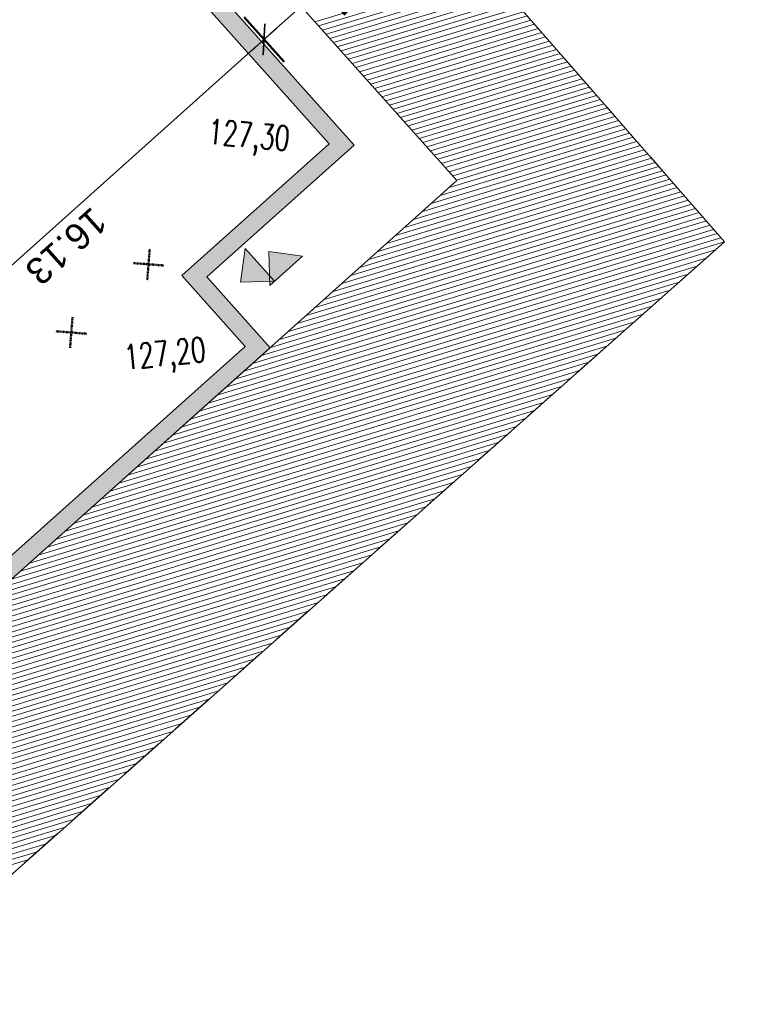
# Model space of a CAD drawing. Header units: centimetres. Extents: x 843425950 to 843478602, y 588811213 to 588851397.
# Tile 31 of 89: x 843445902 to 843448008, y 588828136 to 588830921. Entities that reach past the tile are written whole.
import ezdxf

# ---------------------------------------------------------------- set-up
doc = ezdxf.new("R2010")
doc.units = ezdxf.units.CM
doc.header["$MEASUREMENT"] = 0
doc.linetypes.add('3', pattern=[1, 0.5, -0.5])
doc.linetypes.add('DASH2', pattern=[19.05, 12.7, -6.35])
doc.layers.get('0').update_dxf_attribs({"lineweight": 5})
for name, color, linetype, lineweight in [('0-hatch', 8, 'Continuous', 5), ('0-LINIA CIENKA', 8, 'Continuous', 9), ('0-LINIA ŚREDNIA', 2, 'Continuous', 30), ('1-METKI', 7, 'Continuous', 9), ('wymiarowanie', 123, 'Continuous', 5)]:
    doc.layers.add(name, color=color, linetype=linetype, lineweight=lineweight)
doc.layers.add('granica działki', color=7, linetype='3', lineweight=50, true_color=0xeb0000)
doc.styles.add('ROMAN', font='romans.shx', dxfattribs={"width": 0.7})
doc.styles.get("Standard").update_dxf_attribs({"font": 'ARIAL.TTF'})
doc.dimstyles.new('1-100 do zagospod', dxfattribs={"dimscale": 0, "dimtxt": 75, "dimasz": 25, "dimexe": 3, "dimexo": 7, "dimgap": 25, "dimtad": 1, "dimlfac": 0.01, "dimrnd": 0.01, "dimzin": 9, "dimdsep": 46, "dimtxsty": 'Standard', "dimblk1": 'new', "dimblk2": 'new', "dimsah": 1, "dimcen": 12, "dimdle": 20, "dimse1": 1, "dimse2": 1, "dimclrd": 256, "dimclre": 3, "dimclrt": 256, "dimadec": 0, "dimazin": 0, "dimtfac": 15, "dimtix": 1, "dimtmove": 1, "dimatfit": 3, "dimldrblk": 'new', "dimfxl": 1, "dimtfill": 1, "dimtfillclr": 7, "dimtolj": 1, "dimtzin": 5, "dimlwd": -1, "dimarcsym": 0})
picture_1 = doc.add_image_def('image1.jpg', size_in_pixel=(6614, 4677))

# ---------------------------------------------------------------- blocks, each defined once
blk = doc.blocks.new('_Oblique')
at = {"color": 0, "linetype": 'ByBlock', "lineweight": -2}
blk.add_line((-0.5, -0.5), (0.5, 0.5), dxfattribs=at)
blk = doc.blocks.new('My oblique')
at = {"xscale": 2.5, "yscale": 2.5, "zscale": 2.5, "rotation": 180}
blk.add_blockref('_Oblique', (139.09, 225.96), dxfattribs=at)
blk = doc.blocks.new('new')
at = {"ltscale": 0.1}
for p, q in [((0, -3.39), (0, 3.39)), ((-1.87, 0), (1.87, 0))]:
    blk.add_line(p, q, dxfattribs=at)
blk.add_blockref('My oblique', (-139.09, -225.96), dxfattribs=at)
blk = doc.blocks.new('*D1816')
at = {"layer": 'Defpoints', "color": 0}
for p in [(843447043.7, 588831268.8), (843447048.4, 588831263.5), (843446593.8, 588830866.4)]:
    blk.add_point(p, dxfattribs=at)
at = {"layer": 'wymiarowanie'}
blk.add_line((843446612.4, 588830883.1), (843447025, 588831252.1), dxfattribs=at)
at = {"layer": 'wymiarowanie', "linetype": 'ByBlock', "xscale": 25, "yscale": 25, "zscale": 25}
for p, rotation in [((843447043.7, 588831268.8), 41.8112046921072), ((843446593.8, 588830866.4), 221.8112046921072)]:
    blk.add_blockref('new', p, dxfattribs=dict(at, rotation=rotation))
at = {"layer": 'wymiarowanie', "lineweight": 5, "insert": (843446860.9, 588831020.4), "char_height": 75, "attachment_point": 5, "rotation": 221.8112, "bg_fill": 3, "box_fill_scale": 1.25, "bg_fill_color": 256, "bg_fill_true_color": 13158600, "bg_fill_transparency": 0}
blk.add_mtext('\\A1;6.04', dxfattribs=at)
blk = doc.blocks.new('*D1817')
at = {"layer": 'Defpoints', "color": 0}
for p in [(843446592.1, 588830864.9), (843446592.1, 588830864.8), (843445365, 588829817.8)]:
    blk.add_point(p, dxfattribs=at)
at = {"layer": 'wymiarowanie'}
blk.add_line((843445408.8, 588829806.5), (843446573.4, 588830848.2), dxfattribs=at)
at = {"layer": 'wymiarowanie', "linetype": 'ByBlock', "xscale": 25, "yscale": 25, "zscale": 25}
for p, rotation in [((843446592.1, 588830864.9), 41.81120468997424), ((843445390.1, 588829789.8), 221.8112046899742)]:
    blk.add_blockref('new', p, dxfattribs=dict(at, rotation=rotation))
at = {"layer": 'wymiarowanie', "lineweight": 5, "insert": (843446033.3, 588830280.2), "char_height": 75, "attachment_point": 5, "rotation": 221.8112, "bg_fill": 3, "box_fill_scale": 1.25, "bg_fill_color": 256, "bg_fill_true_color": 13158600, "bg_fill_transparency": 0}
blk.add_mtext('\\A1;16.13', dxfattribs=at)
blk = doc.blocks.new('G$CA5EE0E49')
at = {"layer": 'granica działki'}
for p, q in [((-90.5, -86.3), (90.5, 86.3)), ((86.3, -90.5), (-86.3, 90.5))]:
    blk.add_line(p, q, dxfattribs=at)
blk = doc.blocks.new('A$C2C086DCC')
at = {"layer": 'granica działki', "linetype": 'Continuous', "lineweight": 0}
blk.add_hatch(color=1, dxfattribs=at).paths.add_polyline_path([(88.5, 104.9), (177.1, 0), (0, 0)])
blk.add_lwpolyline([(88.5, 104.9), (177.1, 0), (0, 0), (88.5, 104.9)], dxfattribs=at)
blk = doc.blocks.new('G$C0D7D44DC')
at = {"layer": 'granica działki', "rotation": 188.8040009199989}
blk.add_blockref('A$C2C086DCC', (71.4, 117.2), dxfattribs=at)
blk = doc.blocks.new('PZT BARSZCZEWO')
at = {"layer": '0-hatch', "color": 63, "linetype": 'Continuous', "lineweight": 5, "transparency": 33554687}
for p, q in [((843447471.843, 588830778.246), (843446989.765, 588830632.596)), ((843447482.188, 588830766.405), (843447000.304, 588830620.813)), ((843447492.533, 588830754.564), (843447010.843, 588830609.03)), ((843447502.878, 588830742.722), (843447021.382, 588830597.248)), ((843447513.222, 588830730.881), (843447031.921, 588830585.465)), ((843447523.567, 588830719.04), (843447042.46, 588830573.682)), ((843447533.912, 588830707.198), (843447052.999, 588830561.9)), ((843447544.257, 588830695.357), (843447063.538, 588830550.117)), ((843447554.601, 588830683.516), (843447074.077, 588830538.334)), ((843447564.946, 588830671.674), (843447084.617, 588830526.552)), ((843447575.291, 588830659.833), (843447095.156, 588830514.769)), ((843447585.636, 588830647.992), (843447105.695, 588830502.986)), ((843447595.98, 588830636.15), (843447116.234, 588830491.204)), ((843447606.325, 588830624.309), (843447126.773, 588830479.421)), ((843447627.015, 588830600.626), (843447116.543, 588830446.397)), ((843447616.67, 588830612.467), (843447137.312, 588830467.638)), ((843447647.704, 588830576.943), (843447066.007, 588830401.194)), ((843447637.359, 588830588.785), (843447091.275, 588830423.796)), ((843447678.738, 588830541.419), (843446990.203, 588830333.391)), ((843447668.394, 588830553.261), (843447015.471, 588830355.992)), ((843447658.049, 588830565.102), (843447040.739, 588830378.593)), ((843447699.428, 588830517.737), (843446939.667, 588830288.189)), ((843447689.083, 588830529.578), (843446964.935, 588830310.79)), ((843447730.462, 588830482.213), (843446863.863, 588830220.386)), ((843447720.117, 588830494.054), (843446889.131, 588830242.987)), ((843447709.773, 588830505.895), (843446914.399, 588830265.588)), ((843447751.152, 588830458.53), (843446813.327, 588830175.184)), ((843447740.807, 588830470.371), (843446838.595, 588830197.785)), ((843447771.841, 588830434.847), (843446762.791, 588830129.982)), ((843447761.497, 588830446.689), (843446788.059, 588830152.583)), ((843447802.876, 588830399.323), (843446686.987, 588830062.178)), ((843447792.531, 588830411.165), (843446712.255, 588830084.78)), ((843447782.186, 588830423.006), (843446737.523, 588830107.381)), ((843447230.033, 588829702.411), (843445174.834, 588829081.471)), ((843447204.443, 588829679.712), (843445185.31, 588829069.669)), ((843447178.853, 588829657.014), (843445195.785, 588829057.867)), ((843447153.263, 588829634.316), (843445206.261, 588829046.066)), ((843447127.673, 588829611.617), (843445216.737, 588829034.264)), ((843447102.084, 588829588.919), (843445227.213, 588829022.462)), ((843447076.494, 588829566.221), (843445237.689, 588829010.661)), ((843447050.904, 588829543.522), (843445248.165, 588828998.859)), ((843447025.314, 588829520.824), (843445258.641, 588828987.057)), ((843446999.724, 588829498.126), (843445269.117, 588828975.255)), ((843446974.135, 588829475.428), (843445279.593, 588828963.454)), ((843446948.545, 588829452.729), (843445290.069, 588828951.652)), ((843446922.955, 588829430.031), (843445300.545, 588828939.85)), ((843446897.365, 588829407.333), (843445311.021, 588828928.048)), ((843446871.775, 588829384.634), (843445321.497, 588828916.247)), ((843446846.186, 588829361.936), (843445331.973, 588828904.445)), ((843446820.596, 588829339.238), (843445342.449, 588828892.643)), ((843446795.006, 588829316.539), (843445352.924, 588828880.842)), ((843446769.416, 588829293.841), (843445363.4, 588828869.04)), ((843446743.826, 588829271.143), (843445373.876, 588828857.238)), ((843446718.237, 588829248.445), (843445384.352, 588828845.436)), ((843446692.647, 588829225.746), (843445394.828, 588828833.635)), ((843446667.057, 588829203.048), (843445405.304, 588828821.833)), ((843446641.467, 588829180.35), (843445415.78, 588828810.031)), ((843446615.877, 588829157.651), (843445426.256, 588828798.23)), ((843446590.288, 588829134.953), (843445436.732, 588828786.428)), ((843446564.698, 588829112.255), (843445447.208, 588828774.626)), ((843446539.108, 588829089.556), (843445457.684, 588828762.824)), ((843446513.518, 588829066.858), (843445468.16, 588828751.023)), ((843446487.928, 588829044.16), (843445478.636, 588828739.221)), ((843446462.338, 588829021.461), (843445489.112, 588828727.419)), ((843446436.749, 588828998.763), (843445499.588, 588828715.618)), ((843446411.159, 588828976.065), (843445510.063, 588828703.816)), ((843446385.569, 588828953.367), (843445520.539, 588828692.014)), ((843446359.979, 588828930.668), (843445531.015, 588828680.212)), ((843446334.389, 588828907.97), (843445541.491, 588828668.411)), ((843446308.8, 588828885.272), (843445551.967, 588828656.609)), ((843446283.21, 588828862.573), (843445562.443, 588828644.807)), ((843446257.62, 588828839.875), (843445572.919, 588828633.006)), ((843446232.03, 588828817.177), (843445583.395, 588828621.204)), ((843446206.44, 588828794.478), (843445593.871, 588828609.402)), ((843446180.851, 588828771.78), (843445604.347, 588828597.6)), ((843446155.261, 588828749.082), (843445614.823, 588828585.799)), ((843446129.671, 588828726.383), (843445625.299, 588828573.997)), ((843446104.081, 588828703.685), (843445635.775, 588828562.195)), ((843446078.491, 588828680.987), (843445646.251, 588828550.393)), ((843446052.902, 588828658.289), (843445656.727, 588828538.592)), ((843446027.312, 588828635.59), (843445667.202, 588828526.79)), ((843446001.722, 588828612.892), (843445677.678, 588828514.988)), ((843445976.132, 588828590.194), (843445688.154, 588828503.187)), ((843445950.542, 588828567.495), (843445698.63, 588828491.385)), ((843445924.952, 588828544.797), (843445709.106, 588828479.583))]:
    blk.add_line(p, q, dxfattribs=at)
at = {"layer": '0-LINIA CIENKA', "lineweight": 5}
blk.add_lwpolyline([(843445857.363, 588831898.62), (843447138.636, 588830466.158), (843445831.184, 588829296.701), (843444519.899, 588830762.833), (843444172.289, 588830452.214), (843441756.964, 588833158.734), (843441638.47, 588833065.138), (843442958.802, 588831577.953), (843445771.803, 588828408.952), (843447895.803, 588830292.952), (843443908.47, 588834857.138), (843443815.334, 588834783.579), (843444335.726, 588834198.473), (843445164.384, 588833239.094), (843445252.824, 588833317.828), (843445759.675, 588832737.738), (843445671.424, 588832658.801), (843446124.527, 588832138.211)], close=True, dxfattribs=at)
at = {"layer": 'granica działki', "color": 70, "linetype": 'DASH2', "lineweight": 5, "ltscale": 10}
blk.add_lwpolyline([(843445771.803, 588828408.952), (843447895.803, 588830292.952), (843443908.47, 588834857.138), (843443594.47, 588834609.138), (843442940.519, 588834093.6), (843441638.47, 588833065.138), (843442958.803, 588831577.952)], close=True, dxfattribs=at)
at = {"layer": 'wymiarowanie', "linetype": '3', "lineweight": 5}
blk.add_lwpolyline([(843442993.177, 588832209.296), (843444256.884, 588830796.54), (843444387.411, 588830913.287), (843445832.422, 588829297.766), (843446610.066, 588829993.334), (843446430.939, 588830193.682), (843446847.635, 588830566.397), (843445745.586, 588831798.591), (843445697.882, 588831755.922), (843445714.58, 588831737.255), (843445345.114, 588831406.785), (843444987.013, 588831807.141), (843445127.926, 588831933.181), (843444871.922, 588832219.396), (843444818.225, 588832171.367), (843444824.785, 588832164.034), (843444737.613, 588832086.062), (843443901.036, 588833021.331)], close=True, dxfattribs=at)
at = {"layer": '0-LINIA CIENKA', "lineweight": 5, "xscale": 0.35, "yscale": 0.35, "zscale": 0.35, "rotation": 41.81120468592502}
for p in [(843446266.008, 588830229.444), (843446047.472, 588830036.447)]:
    blk.add_blockref('G$CA5EE0E49', p, dxfattribs=at)
at = {"layer": 'wymiarowanie', "lineweight": 5, "yscale": 0.6999999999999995, "zscale": 0.7}
for p, xscale, rotation in [((843446606.535, 588830265.45), 0.699999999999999, 213.0072033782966), ((843446526.34, 588830179.18), 0.6999999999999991, 303.0072033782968)]:
    blk.add_blockref('G$C0D7D44DC', p, dxfattribs=dict(at, xscale=xscale, rotation=rotation))
at = {"layer": '1-METKI', "lineweight": 5, "char_height": 70, "width": 4276.34741, "attachment_point": 7, "style": 'ROMAN'}
for s, insert, rotation in [('127,30 ', (843446430.021, 588830549.88), 354.706488), ('127,20 ', (843446203.083, 588829909.573), 5.94447)]:
    blk.add_mtext(s, dxfattribs=dict(at, insert=insert, rotation=rotation))
at = {"layer": 'wymiarowanie', "lineweight": 5, "ltscale": 0.5}
image = blk.add_image(picture_1, insert=(843431362.064, 588824232.532), size_in_units=(21007.289, 14855.018), rotation=0.1058354, dxfattribs=at)
image.dxf.flags = 7
at = {"layer": 'wymiarowanie', "lineweight": 5}
dim = blk.add_linear_dim(base=(843446592.067, 588830864.891), p1=(843445365.042, 588829817.848), p2=(843446592.107, 588830864.847), angle=221.811205, dimstyle='1-100 do zagospod', override={"dimscale": 1, "dimtxsty": 'Standard', "dimldrblk": 'new'}, dxfattribs=at)
dim.commit()
dim.dimension.update_dxf_attribs({"geometry": '*D1817', "text_midpoint": (843446033.309, 588830280.154)})
at = {"layer": '0-hatch', "color": 63, "linetype": 'Continuous', "lineweight": 5, "transparency": 33554687}
for p, q in [((843447823.565, 588830375.64), (843446636.451, 588830016.976)), ((843447813.22, 588830387.482), (843446661.719, 588830039.577)), ((843447844.255, 588830351.958), (843446585.915, 588829971.774)), ((843447833.91, 588830363.799), (843446611.183, 588829994.375)), ((843447875.289, 588830316.434), (843446510.111, 588829903.971)), ((843447864.944, 588830328.275), (843446535.379, 588829926.572)), ((843447854.599, 588830340.116), (843446560.647, 588829949.173)), ((843447895.368, 588830292.567), (843446459.575, 588829858.769)), ((843447885.634, 588830304.592), (843446484.843, 588829881.37)), ((843447869.778, 588830269.868), (843446434.307, 588829836.168)), ((843447844.188, 588830247.17), (843446409.039, 588829813.567)), ((843447818.598, 588830224.472), (843446383.771, 588829790.966)), ((843447767.419, 588830179.075), (843446333.235, 588829745.763)), ((843447793.009, 588830201.773), (843446358.503, 588829768.365)), ((843447741.829, 588830156.377), (843446307.967, 588829723.162)), ((843447716.239, 588830133.678), (843446282.699, 588829700.561)), ((843447690.649, 588830110.98), (843446257.432, 588829677.96)), ((843447639.47, 588830065.583), (843446206.896, 588829632.758)), ((843447665.059, 588830088.282), (843446232.164, 588829655.359)), ((843447613.88, 588830042.885), (843446181.628, 588829610.157)), ((843447588.29, 588830020.187), (843446156.36, 588829587.556)), ((843447562.7, 588829997.489), (843446131.092, 588829564.955)), ((843447537.11, 588829974.79), (843446105.824, 588829542.354)), ((843447485.931, 588829929.394), (843446055.288, 588829497.152)), ((843447511.521, 588829952.092), (843446080.556, 588829519.753)), ((843447460.341, 588829906.695), (843446030.02, 588829474.551)), ((843447434.751, 588829883.997), (843446004.752, 588829451.95)), ((843447409.161, 588829861.299), (843445979.484, 588829429.349)), ((843447357.982, 588829815.902), (843445928.948, 588829384.146)), ((843447383.572, 588829838.6), (843445954.216, 588829406.747)), ((843447332.392, 588829793.204), (843445903.68, 588829361.545)), ((843447306.802, 588829770.506), (843445878.412, 588829338.944)), ((843447281.212, 588829747.807), (843445853.144, 588829316.343)), ((843447255.623, 588829725.109), (843445164.358, 588829093.273))]:
    blk.add_line(p, q, dxfattribs=at)
at = {"layer": 'wymiarowanie', "lineweight": 5}
dim = blk.add_linear_dim(base=(843447043.654, 588831268.814), p1=(843446593.81, 588830866.419), p2=(843447048.364, 588831263.548), angle=221.811205, dimstyle='1-100 do zagospod', override={"dimscale": 1, "dimtxsty": 'Standard', "dimldrblk": 'new'}, dxfattribs=at)
dim.commit()
dim.dimension.update_dxf_attribs({"geometry": '*D1816', "text_midpoint": (843446860.92, 588831020.45)})
at = {"layer": 'wymiarowanie', "lineweight": 5, "ltscale": 0.5, "transparency": 33554687}
h = blk.add_hatch(color=0, dxfattribs=at)
h.dxf.hatch_style = 1
h.paths.add_polyline_path([(843445832.354, 588829297.705), (843446610.066, 588829993.334), (843446430.86, 588830193.611), (843446847.635, 588830566.397), (843445745.582, 588831798.595), (843445697.88, 588831755.927), (843445714.58, 588831737.255), (843445345.114, 588831406.785), (843444987.058, 588831807.182), (843445127.926, 588831933.182), (843444878.481, 588832212.063), (843444824.785, 588832164.034), (843444824.785, 588832164.034), (843444737.612, 588832086.062), (843443901.036, 588833021.331), (843442993.177, 588832209.296), (843444256.884, 588830796.54), (843444387.411, 588830913.287)])
h.paths.add_polyline_path([(843445836.289, 588829368.308), (843446539.458, 588829997.261), (843446360.252, 588830197.538), (843446777.035, 588830570.332), (843445758.347, 588831709.32), (843445341.176, 588831336.18), (843444916.461, 588831811.119), (843445057.325, 588831937.115), (843444874.547, 588832141.461), (843444858.119, 588832126.767), (843444733.679, 588832015.461), (843443897.103, 588832950.73), (843443063.78, 588832205.363), (843444260.817, 588830867.14), (843444391.346, 588830983.889)], flags=16)
at = {"layer": '0-hatch', "color": 63, "linetype": 'Continuous', "lineweight": 5, "transparency": 33554687}
for p, q in [((843447223.569, 588831062.439), (843446736.828, 588830915.379)), ((843447233.914, 588831050.597), (843446747.367, 588830903.596)), ((843447244.259, 588831038.756), (843446757.906, 588830891.814)), ((843447254.603, 588831026.915), (843446768.445, 588830880.031)), ((843447264.948, 588831015.073), (843446778.984, 588830868.249)), ((843447275.293, 588831003.232), (843446789.523, 588830856.466)), ((843447285.638, 588830991.391), (843446800.062, 588830844.683)), ((843447295.982, 588830979.549), (843446810.601, 588830832.901)), ((843447306.327, 588830967.708), (843446821.14, 588830821.118)), ((843447316.672, 588830955.867), (843446831.679, 588830809.335)), ((843447327.017, 588830944.025), (843446842.218, 588830797.553)), ((843447337.361, 588830932.184), (843446852.757, 588830785.77)), ((843447347.706, 588830920.343), (843446863.296, 588830773.987)), ((843447358.051, 588830908.501), (843446873.836, 588830762.205)), ((843447368.396, 588830896.66), (843446884.375, 588830750.422)), ((843447378.74, 588830884.819), (843446894.914, 588830738.639)), ((843447389.085, 588830872.977), (843446905.453, 588830726.857)), ((843447399.43, 588830861.136), (843446915.992, 588830715.074)), ((843447409.775, 588830849.295), (843446926.531, 588830703.291)), ((843447420.119, 588830837.453), (843446937.07, 588830691.509)), ((843447430.464, 588830825.612), (843446947.609, 588830679.726)), ((843447440.809, 588830813.77), (843446958.148, 588830667.943)), ((843447451.154, 588830801.929), (843446968.687, 588830656.161)), ((843447461.498, 588830790.088), (843446979.226, 588830644.378))]:
    blk.add_line(p, q, dxfattribs=at)
at = {"layer": '0-LINIA ŚREDNIA', "lineweight": 5}
for points in [[(843445832.354, 588829297.705), (843446610.066, 588829993.334), (843446430.86, 588830193.611), (843446847.635, 588830566.397), (843445745.582, 588831798.595), (843445697.88, 588831755.927), (843445714.58, 588831737.255), (843445345.114, 588831406.785), (843444987.058, 588831807.182), (843445127.926, 588831933.182), (843444878.481, 588832212.063), (843444824.785, 588832164.034), (843444824.785, 588832164.034), (843444737.612, 588832086.062), (843443901.036, 588833021.331), (843442993.177, 588832209.296), (843444256.884, 588830796.54), (843444387.411, 588830913.287)], [(843445836.289, 588829368.308), (843446539.458, 588829997.261), (843446360.252, 588830197.538), (843446777.035, 588830570.332), (843445758.347, 588831709.32), (843445341.176, 588831336.18), (843444916.461, 588831811.119), (843445057.325, 588831937.115), (843444874.547, 588832141.461), (843444858.119, 588832126.767), (843444733.679, 588832015.461), (843443897.103, 588832950.73), (843443063.78, 588832205.363), (843444260.817, 588830867.14), (843444391.346, 588830983.889)]]:
    blk.add_lwpolyline(points, close=True, dxfattribs=at)

msp = doc.modelspace()

# ---------------------------------------------------------------- block references
msp.add_blockref('PZT BARSZCZEWO', (0, 0))

doc.saveas('drawing.dxf')
